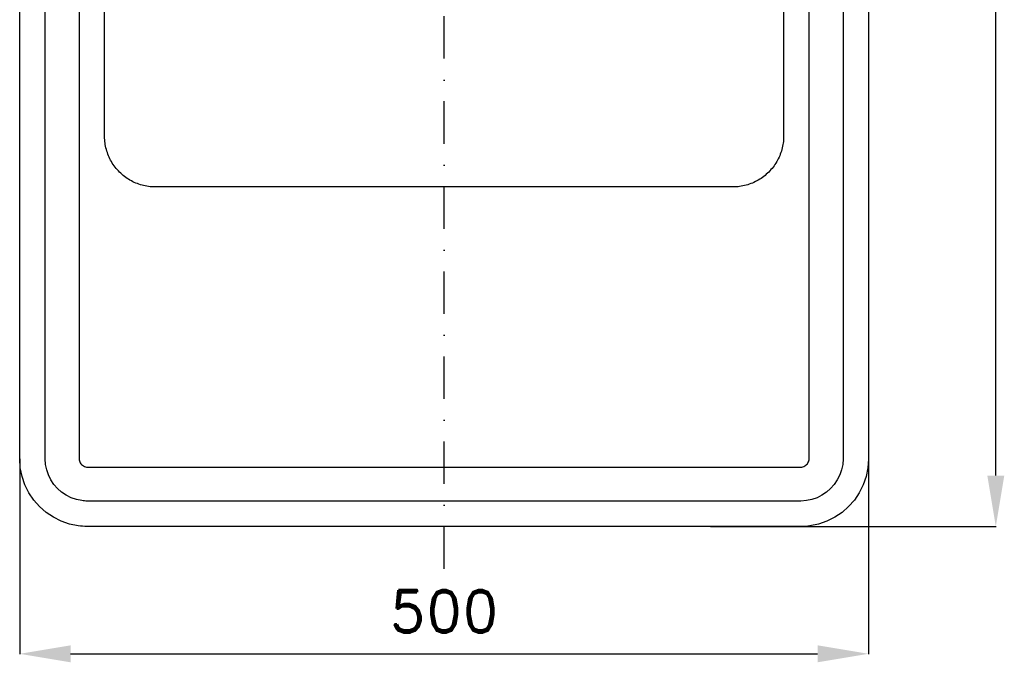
# Model space of a CAD drawing. Header units: millimetres. Extents: x -366 to 330, y -430 to 466.
# Tile 1 of 3: x -250 to 330, y -430 to -51. Entities that reach past the tile are written whole.
import ezdxf

# ---------------------------------------------------------------- set-up
doc = ezdxf.new("R2010")
doc.units = ezdxf.units.MM
doc.header["$LTSCALE"] = 5
doc.linetypes.add('ČERCHOVANÁX2', pattern=[2, 1, -0.5, 0, -0.5])
doc.layers.add('Kóty', color=2, linetype='Continuous')
doc.layers.add('Značka', color=7, linetype='Continuous')
doc.styles.get("Standard").update_dxf_attribs({"font": 'romand.shx', "height": 25})
doc.dimstyles.get("Standard").update_dxf_attribs({"dimtxt": 25, "dimasz": 30, "dimexe": 0.18, "dimexo": 0.0625, "dimgap": 12.5, "dimtad": 1, "dimdec": 0, "dimzin": 0, "dimdsep": 46, "dimtxsty": 'Standard', "dimcen": 0.09, "dimadec": 0, "dimazin": 0, "dimtfac": 1, "dimtdec": 0, "dimtofl": 0, "dimtmove": 0, "dimatfit": 3, "dimfxl": 1, "dimtolj": 1, "dimtzin": 0, "dimarcsym": 0})

# ---------------------------------------------------------------- blocks, each defined once
blk = doc.blocks.new('*D0')
at = {"layer": 'Defpoints', "color": 0, "transparency": 16777216}
for p in [(-250, -310), (250, -310), (250, -425)]:
    blk.add_point(p, dxfattribs=at)
at = {"layer": 'Kóty', "color": 0, "lineweight": -2, "transparency": 16777216}
for p, q in [((-250, -310.0625), (-250, -425.18)), ((250, -310.0625), (250, -425.18)), ((-220, -425), (220, -425))]:
    blk.add_line(p, q, dxfattribs=at)
at = {"layer": 'Kóty', "color": 0, "transparency": 16777216}
for points in [[(-220, -420), (-220, -430), (-250, -425)], [(220, -420), (220, -430), (250, -425)]]:
    blk.add_solid(points, dxfattribs=at)
at = {"layer": 'Kóty', "color": 0, "transparency": 16777216, "insert": (0, -400), "char_height": 25, "attachment_point": 5}
blk.add_mtext('\\A1;500', dxfattribs=at)
blk = doc.blocks.new('*D1')
at = {"layer": 'Defpoints', "color": 0, "transparency": 16777216}
for p in [(134.41, 350), (325, 350), (156.85, -350)]:
    blk.add_point(p, dxfattribs=at)
at = {"layer": 'Kóty', "color": 0, "lineweight": -2, "transparency": 16777216}
for p, q in [((134.47, 350), (325.18, 350)), ((325, -320), (325, 320)), ((156.91, -350), (325.18, -350))]:
    blk.add_line(p, q, dxfattribs=at)
at = {"layer": 'Kóty', "color": 0, "transparency": 16777216}
for points in [[(320, 320), (330, 320), (325, 350)], [(320, -320), (330, -320), (325, -350)]]:
    blk.add_solid(points, dxfattribs=at)
at = {"layer": 'Kóty', "color": 0, "transparency": 16777216, "insert": (300, 0), "char_height": 25, "attachment_point": 5, "rotation": 90}
blk.add_mtext('\\A1;700', dxfattribs=at)

msp = doc.modelspace()

# ---------------------------------------------------------------- linework, layer by layer
at = {"layer": 'Značka', "color": 6, "linetype": 'ČERCHOVANÁX2', "ltscale": 5}
msp.add_lwpolyline([(0, -375), (0, 375)], dxfattribs=at)
at = {"layer": 'Značka', "color": 5}
for points in [[(-210, -350), (-210.2, -350), (-210.3, -349.999, -0.0321716), (-215.5, -349.637), (-220.6, -348.582), (-225.5, -346.923), (-230.1, -344.589), (-234.4, -341.714), (-238.3, -338.284), (-241.7, -334.403), (-244.6, -330.091), (-246.9, -325.461), (-248.6, -320.555), (-249.7, -315.477), (-250, -310.314), (-250, -310.157), (-250, -310), (-250, 310)], [(-210, -335), (-210.1, -335), (-210.2, -334.999, -0.0321601), (-213.4, -334.773), (-216.6, -334.114), (-219.7, -333.077), (-222.6, -331.618), (-225.3, -329.821), (-227.7, -327.678), (-229.8, -325.252), (-231.6, -322.557), (-233.1, -319.663), (-234.1, -316.597), (-234.8, -313.423), (-235, -310.196), (-235, -310.098), (-235, -310), (-235, 310)], [(250, 310), (250, -310), (250, -310.157), (250, -310.314), (249.6, -315.479), (248.6, -320.555), (246.9, -325.464), (244.6, -330.091), (241.7, -334.402), (238.3, -338.284), (234.4, -341.717), (230.1, -344.589), (225.5, -346.906), (220.6, -348.582), (215.5, -349.654, -0.0367341), (210.3, -349.999), (210.2, -350), (210, -350), (-210, -350)], [(-170, -150), (-170.118, -150), (-170.236, -149.999, -0.0321792), (-174.109, -149.728, -0.0354415), (-177.916, -148.937, -0.0362629), (-181.598, -147.692, -0.0344168), (-185.068, -145.941, -0.033722), (-188.301, -143.785, -0.0340844), (-191.213, -141.213, -0.03421), (-193.788, -138.302, -0.0342332), (-195.941, -135.068, -0.0340475), (-197.679, -131.595, -0.0334126), (-198.937, -127.916, -0.0341277), (-199.741, -124.108, -0.036745), (-199.999, -120.236), (-200, -120.118), (-200, -120), (-200, 220)], [(200, 220), (200, -120), (200, -120.118), (199.999, -120.236, -0.0321792), (199.728, -124.109, -0.0354496), (198.937, -127.916, -0.0362653), (197.692, -131.598, -0.034416), (195.941, -135.068, -0.0337263), (193.785, -138.301, -0.0340842), (191.213, -141.213, -0.0342061), (188.302, -143.788, -0.0342324), (185.068, -145.941, -0.0340485), (181.595, -147.68, -0.0334137), (177.916, -148.937, -0.0341264), (174.108, -149.741, -0.0367489), (170.236, -149.999), (170.118, -150), (170, -150), (-170, -150)]]:
    msp.add_lwpolyline(points, format="xyb", dxfattribs=at)
for points in [[(-215, 310), (-215, -310), (-215, -310.02), (-215, -310.039), (-215, -310.685), (-214.8, -311.319), (-214.6, -311.933), (-214.3, -312.511), (-214, -313.05), (-213.5, -313.536), (-213.1, -313.965), (-212.5, -314.324), (-211.9, -314.613), (-211.3, -314.823), (-210.7, -314.957), (-210, -315), (-210, -315), (-210, -315)], [(-210, -315), (210, -315), (210, -315), (210, -315), (210.7, -314.955), (211.3, -314.823), (211.9, -314.615), (212.5, -314.324), (213.1, -313.964), (213.5, -313.536), (214, -313.05), (214.3, -312.511), (214.6, -311.933), (214.8, -311.319), (215, -310.685), (215, -310.039), (215, -310.02), (215, -310), (215, 310)], [(235, 310), (235, -310), (235, -310.098), (235, -310.196), (234.8, -313.424), (234.1, -316.597), (233.1, -319.665), (231.6, -322.557), (229.8, -325.251), (227.7, -327.678), (225.3, -329.823), (222.6, -331.618), (219.7, -333.066), (216.6, -334.114), (213.4, -334.784), (210.2, -334.999), (210.1, -335), (210, -335), (-210, -335)]]:
    msp.add_lwpolyline(points, dxfattribs=at)

# ---------------------------------------------------------------- dimensions: what is measured, and where the dimension line sits
at = {"layer": 'Kóty'}
dim = msp.add_linear_dim(base=(325, 350), p1=(156.85, -350), p2=(134.41, 350), angle=90, dimstyle='Standard', dxfattribs=at)
dim.commit()
dim.dimension.update_dxf_attribs({"geometry": '*D1', "text_midpoint": (300, 0)})
dim = msp.add_linear_dim(base=(250, -425), p1=(-250, -310), p2=(250, -310), dimstyle='Standard', dxfattribs=at)
dim.commit()
dim.dimension.update_dxf_attribs({"geometry": '*D0', "text_midpoint": (0, -400)})

doc.saveas('drawing.dxf')
